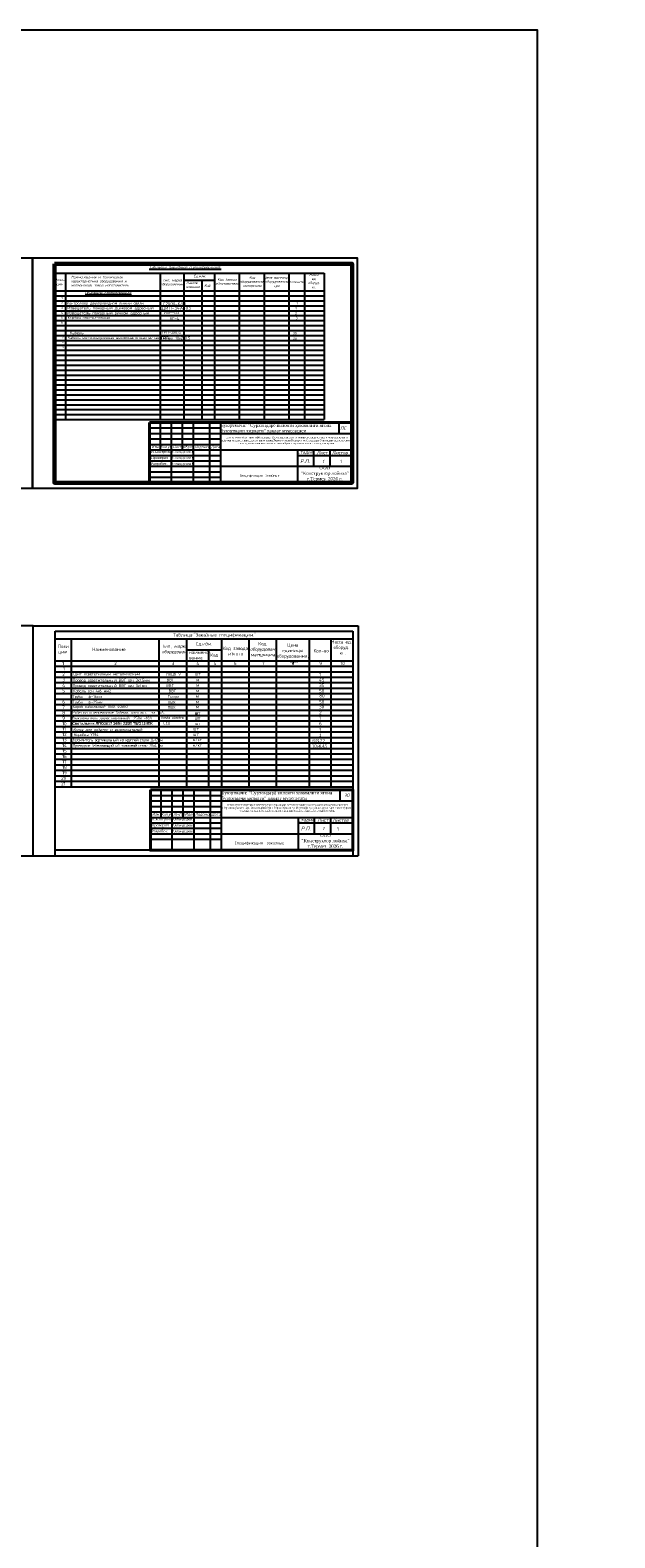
# Model space of a CAD drawing. Header units: millimetres. Extents: x -228268 to 1513407, y -439898 to -137408.
# Tile 37 of 128: x 72684 to 126104, y -289969 to -152318. Entities that reach past the tile are written whole.
import ezdxf
from ezdxf import colors
from ezdxf.entities.mleader import LeaderData, LeaderLine
from ezdxf.math import Vec2, Vec3

# ---------------------------------------------------------------- set-up
doc = ezdxf.new("R2010")
doc.units = ezdxf.units.MM
doc.layers.add('_ПС_Оси_КП', color=20, linetype='Continuous', lineweight=18)
doc.layers.add('Рамка (Sheet frame)', color=7, linetype='Continuous', lineweight=30)
for name, color, linetype in [('Lines', 7, 'Continuous'), ('Text', 154, 'Continuous'), ('Штамп опасные', 7, 'Continuous'), ('Электрика', 7, 'Continuous')]:
    doc.layers.add(name, color=color, linetype=linetype)
doc.styles.add('250', font='isocpeur.ttf', dxfattribs={"height": 250})
doc.styles.add('ISOCPEUR', font='isocpeur.ttf', dxfattribs={"height": 5})
doc.styles.add('ISOPEUR', font='isocpeui.ttf')
doc.styles.add('OOO-Kazar', font='isocpeur.ttf')
doc.styles.get("Standard").update_dxf_attribs({"font": 'isocpeur.ttf'})
doc.styles.add('style2', font='times.ttf', dxfattribs={"height": 2.5})
doc.styles.add('V@ler@Live', font='isocpeur.ttf')
doc.styles.add('ViTEXT', font='isocpeur.ttf')
doc.styles.add('Бристоль', font='isocpeui.ttf')
doc.styles.add('Мой 250', font='isocpeui.ttf', dxfattribs={"height": 250})

# ---------------------------------------------------------------- blocks, each defined once
blk = doc.blocks.new('_None')

msp = doc.modelspace()

# ---------------------------------------------------------------- linework, layer by layer
at = {"color": 7, "linetype": 'Continuous'}
for p, q in [((83601.1, -188140.3), (102101.1, -188140.3)), ((83601.1, -193640.3), (83601.1, -188140.3)), ((84601.1, -190640.3), (84601.1, -188140.3)), ((85601.1, -193640.3), (85601.1, -188140.3)), ((86601.1, -190640.3), (86601.1, -188140.3)), ((87601.1, -193640.3), (87601.1, -188140.3)), ((89101.1, -193640.3), (89101.1, -188140.3)), ((90101.1, -193640.3), (90101.1, -188140.3)), ((90101.1, -189140.3), (102101.1, -189140.3)), ((83601.1, -190140.3), (90101.1, -190140.3)), ((83601.1, -190640.3), (90101.1, -190640.3)), ((90101.1, -190640.3), (102101.1, -190640.3)), ((97101.1, -190640.3), (97101.1, -193640.3)), ((97101.1, -191140.3), (102101.1, -191140.3)), ((98601.1, -192140.3), (98601.1, -190640.3)), ((100095.3, -192140.3), (100095.3, -190640.3)), ((90101.1, -192140.3), (102101.1, -192140.3)), ((83667.2, -221689.3), (102167.2, -221689.3)), ((83667.2, -227189.3), (83667.2, -221689.3)), ((84667.2, -224189.3), (84667.2, -221689.3)), ((85667.2, -227189.3), (85667.2, -221689.3)), ((86667.2, -224189.3), (86667.2, -221689.3)), ((87667.2, -227189.3), (87667.2, -221689.3)), ((89167.2, -227189.3), (89167.2, -221689.3)), ((90167.2, -227189.3), (90167.2, -221689.3)), ((90167.2, -222689.3), (102167.2, -222689.3)), ((83667.2, -223689.3), (90167.2, -223689.3)), ((83667.2, -224189.3), (90167.2, -224189.3)), ((90167.2, -224189.3), (102167.2, -224189.3)), ((97167.2, -224189.3), (97167.2, -227189.3)), ((98667.2, -225689.3), (98667.2, -224189.3)), ((100161.4, -225689.3), (100161.4, -224189.3)), ((90167.2, -225689.3), (102167.2, -225689.3)), ((97167.2, -224689.3), (102167.2, -224689.3))]:
    msp.add_line(p, q, dxfattribs=at)
at = {"color": 7, "ltscale": 2}
for p, q in [((100901.1, -188140.3), (100901.1, -189140.3)), ((100967.2, -221689.3), (100967.2, -222689.3))]:
    msp.add_line(p, q, dxfattribs=at)
at = {"color": 0, "linetype": 'ByBlock', "lineweight": 20}
msp.add_line((72967.2, -206689.3), (72967.2, -227689.3), dxfattribs=at)
at = {"color": 0, "ltscale": 2}
msp.add_line((72967.2, -206697.5), (102667.2, -206697.5), dxfattribs=at)
for p, q in [((74967.2, -207189.3), (102167.2, -207189.3)), ((74967.2, -227189.3), (74967.2, -207189.3)), ((102167.2, -207189.3), (102167.2, -227189.3)), ((102667.2, -206689.3), (102667.2, -227689.3)), ((74967.2, -207889.3), (102167.2, -207889.3)), ((76467.1, -221389.3), (76467.2, -207889.3)), ((84467.2, -221389.3), (84467.2, -207889.3)), ((86967.2, -207889.3), (86967.2, -221389.3)), ((86967.2, -208889.3), (90167.2, -208889.3)), ((88967.2, -208889.3), (88967.2, -221389.3)), ((90167.2, -207889.3), (90167.2, -221389.3)), ((92667.2, -207889.3), (92667.2, -221389.3)), ((95167.2, -207889.3), (95167.2, -221389.3)), ((98167.2, -207889.3), (98167.2, -221389.3)), ((100167.2, -207889.3), (100167.2, -221389.3)), ((74967.2, -209889.3), (102167.2, -209889.3)), ((74967.2, -210389.3), (102167.1, -210389.3)), ((74967.2, -227689.3), (74967.2, -210689.3)), ((74967.2, -210889.3), (102167, -210889.3)), ((74967.2, -211389.3), (102167.2, -211389.3)), ((74967.2, -211889.3), (102167.2, -211889.3)), ((84467.2, -221389.3), (84467.2, -211389.3)), ((86967.2, -211389.3), (86967.2, -221389.3)), ((90167.2, -211389.3), (90167.2, -221389.3)), ((92667.2, -211389.3), (92667.2, -221389.3)), ((95167.2, -211389.3), (95167.2, -221389.3)), ((98167.2, -211389.3), (98167.2, -221389.3)), ((100167.2, -211389.3), (100167.2, -221389.3)), ((102167.2, -210689.3), (102167.2, -227689.3)), ((74967.2, -212389.3), (102167.2, -212389.3)), ((74967.2, -212889.3), (102167.2, -212889.3)), ((74967.2, -213389.3), (102167.2, -213389.3)), ((74967.2, -213889.3), (102167.1, -213889.3)), ((74967.2, -214389.3), (102167, -214389.3)), ((74967.2, -214889.3), (102167.2, -214889.3)), ((74967.2, -215389.3), (102167.2, -215389.3)), ((74967.2, -215889.3), (102167.2, -215889.3)), ((74967.2, -216889.3), (102167.2, -216889.3)), ((74967.2, -217389.3), (102167.1, -217389.3)), ((74970.7, -216389.3), (102167.2, -216389.3)), ((74967.2, -217889.3), (102167, -217889.3)), ((74967.2, -218389.3), (102167.2, -218389.3)), ((74967.2, -218889.3), (102167.2, -218889.3)), ((74967.2, -219389.3), (102167.2, -219389.3)), ((74967.2, -219889.3), (102167.2, -219889.3)), ((74967.2, -220389.3), (102167.2, -220389.3)), ((74967.2, -220889.3), (102167.2, -220889.3)), ((74967.2, -221389.3), (102167.2, -221389.3)), ((74967.2, -221389.3), (102167, -221389.3)), ((72967.2, -227689.3), (102667.2, -227689.3)), ((102167.2, -227189.3), (74967.2, -227189.3))]:
    msp.add_line(p, q)
at = {"color": 0, "linetype": 'Continuous', "lineweight": -2}
for points in [[(43201.1, -173140.3), (43201.1, -194140.3), (72901.1, -194140.3), (72901.1, -173140.3), (43201.1, -173140.3)], [(43267.2, -206689.3), (43267.2, -227689.3), (72967.2, -227689.3), (72967.2, -206689.3), (43267.2, -206689.3)]]:
    msp.add_lwpolyline(points, dxfattribs=at)
at = {"lineweight": 40}
for points in [[(83601.1, -188140.3), (102101.1, -188140.3), (102101.1, -193640.3), (83601.1, -193640.3)], [(83667.2, -221689.3), (102167.2, -221689.3), (102167.2, -227189.3), (83667.2, -227189.3)]]:
    msp.add_lwpolyline(points, close=True, dxfattribs=at)
at = {"color": 7, "linetype": 'Continuous'}
for points in [[(83601.1, -188640.3), (90101.1, -188640.3)], [(83601.1, -189140.3), (90101.1, -189140.3)], [(83601.1, -189640.3), (90101.1, -189640.3)], [(83601.1, -191140.3), (90101.1, -191140.3)], [(83601.1, -191640.3), (90101.1, -191640.3)], [(83601.1, -192140.3), (90101.1, -192140.3)], [(83601.1, -192640.3), (90101.1, -192640.3)], [(83601.1, -193140.3), (90101.1, -193140.3)], [(83667.2, -222189.3), (90167.2, -222189.3)], [(83667.2, -222689.3), (90167.2, -222689.3)], [(83667.2, -223189.3), (90167.2, -223189.3)], [(83667.2, -224689.3), (90167.2, -224689.3)], [(83667.2, -225189.3), (90167.2, -225189.3)], [(83667.2, -225689.3), (90167.2, -225689.3)], [(83667.2, -226189.3), (90167.2, -226189.3)]]:
    msp.add_lwpolyline(points, dxfattribs=at)
at = {"layer": 'Электрика', "color": 0, "lineweight": 25}
for p, q in [((74901.1, -174496.3), (99549.1, -174496.3)), ((74901.1, -186513.4), (74901.1, -174496.3)), ((75958.2, -187868.7), (75958.2, -174496.3)), ((84581.3, -187868.7), (84581.3, -174496.3)), ((86760.3, -187868.7), (86760.3, -174496.3)), ((89561.2, -187868.7), (89561.2, -174496.3)), ((91819.7, -187868.7), (91819.7, -174631.8)), ((74901.1, -176122.6), (99549.1, -176122.6)), ((86760.3, -175128.8), (89561.2, -175128.8)), ((88386.6, -187868.7), (88386.6, -175128.8)), ((74901.1, -176574.4), (99549.1, -176574.4)), ((74901.1, -177026.2), (99549.1, -177026.2)), ((74901.1, -177478), (99549.1, -177478)), ((74901.1, -177929.7), (99549.1, -177929.7)), ((74901.1, -178381.5), (99549.1, -178381.5)), ((74901.1, -178833.3), (99549.1, -178833.3)), ((74901.1, -179285), (99549.1, -179285)), ((74901.1, -179736.8), (99549.1, -179736.8)), ((74901.1, -180188.6), (99549.1, -180188.6)), ((74901.1, -180640.4), (99549.1, -180640.4)), ((74901.1, -181092.1), (99549.1, -181092.1)), ((74901.1, -181543.9), (99549.1, -181543.9)), ((74901.1, -181995.7), (99549.1, -181995.7)), ((74901.1, -182447.4), (99549.1, -182447.4)), ((74901.1, -182899.2), (99549.1, -182899.2)), ((74901.1, -183351), (99549.1, -183351)), ((74901.1, -183802.7), (99549.1, -183802.7)), ((74901.1, -184254.5), (99549.1, -184254.5)), ((74901.1, -184706.3), (99549.1, -184706.3)), ((74901.1, -187416.9), (99549.1, -187416.9)), ((74901.1, -187868.7), (99549.1, -187868.7))]:
    msp.add_line(p, q, dxfattribs=at)

# ---------------------------------------------------------------- texts
at = {"color": 0, "insert": (-59785.5, -175452.8), "char_height": 360, "width": 3196.896, "attachment_point": 1, "rotation": 0.1, "style": 'V@ler@Live'}
msp.add_mtext('\\pi768.67;{\\H1.2x;Код\\fISOCPEUR|b0|i0|c204|p34;\\P\\pi21.624;\\fISOCPEUR|b0|i1|c204|p34;оборудован\\fISOCPEUR|b0|i0|c204|p34;   \\P\\pi58.556;\\fISOCPEUR|b0|i1|c204|p34;мат\\fISOCPEUR|b0|i0|c204|p34;е\\fISOCPEUR|b0|i1|c204|p34;риала}', dxfattribs=at)
at = {"color": 0, "lineweight": 25, "ltscale": 50, "insert": (97120.6, -175300.7), "char_height": 174.72, "width": 1737.478, "attachment_point": 5, "style": 'V@ler@Live'}
msp.add_mtext('{\\C256;Количество}', dxfattribs=at)
at = {"color": 0, "linetype": 'Continuous', "lineweight": 5, "style": 'OOO-Kazar'}
for s, insert, char_height, attachment_point in [('{\\fISOCPEUR|b0|i1|c204|p34;ПС}', (101277.2, -188784), 300, 8), ('{\\fISOCPEUR|b0|i1|c204|p34;Изм.}', (84120.5, -190239.9), 240, 2), ('{\\fISOCPEUR|b0|i1|c204|p34;Кол.уч.}', (85132.5, -190239.9), 240, 2), ('{\\fISOCPEUR|b0|i1|c204|p34;Лист}', (86104.6, -190239.9), 240, 2), ('{\\fISOCPEUR|b0|i1|c204|p34;№дог.}', (87140.5, -190239.9), 240, 2), ('{\\fISOCPEUR|b0|i1|c204|p34;Подпись}', (88397.6, -190239.9), 240, 2), ('{\\fISOCPEUR|b0|i1|c204|p34;Дата}', (89602.2, -190239.9), 240, 2), ('{\\fISOCPEUR|b0|i1|c204|p34;Стадия}', (97842.3, -191040.3), 300, 8), ('{\\fISOCPEUR|b0|i1|c204|p34;Лист }', (99366.5, -191040.3), 300, 8), ('{\\fISOCPEUR|b0|i1|c204|p34;Листов }', (100970.5, -191040.3), 300, 8), ('{\\fISOCPEUR|b0|i1|c204|p34;Р.П.}', (97797, -191840.3), 350, 8), ('{\\fISOCPEUR|b0|i1|c204|p34;\\C7;ЭО}', (101605.5, -222314.3), 300, 8), ('{\\fISOCPEUR|b0|i1|c204|p34;Изм.}', (84186.6, -223788.9), 240, 2), ('{\\fISOCPEUR|b0|i1|c204|p34;Кол.уч.}', (85198.6, -223788.9), 240, 2), ('{\\fISOCPEUR|b0|i1|c204|p34;Лист}', (86170.7, -223788.9), 240, 2), ('{\\fISOCPEUR|b0|i1|c204|p34;№дог.}', (87206.6, -223788.9), 240, 2), ('{\\fISOCPEUR|b0|i1|c204|p34;Подпись}', (88463.7, -223788.9), 240, 2), ('{\\fISOCPEUR|b0|i1|c204|p34;Дата}', (89668.3, -223788.9), 240, 2), ('{\\fISOCPEUR|b0|i1|c204|p34;Стадия}', (97908.3, -224589.3), 300, 8), ('{\\fISOCPEUR|b0|i1|c204|p34;Лист }', (99432.6, -224589.3), 300, 8), ('{\\fISOCPEUR|b0|i1|c204|p34;Листов }', (101036.6, -224589.3), 300, 8), ('{\\fISOCPEUR|b0|i1|c204|p34;Р.П.}', (97863.1, -225389.3), 350, 8)]:
    msp.add_mtext(s, dxfattribs=dict(at, insert=insert, char_height=char_height, attachment_point=attachment_point))
at = {"color": 0, "ltscale": 0.1, "char_height": 300, "attachment_point": 1}
for width, heights, insert in [(1088.175, [335.9], (98904.5, -191537.1)), (980.425, [0], (98983.2, -225059))]:
    msp.add_mtext_dynamic_manual_height_columns('\\pxqc;{\\fISOCPEUR|b0|i1|c204|p34;1}', width=width, gutter_width=1250, heights=heights, dxfattribs=dict(at, insert=insert))
at = {"color": 0, "ltscale": 0.1, "insert": (100995.9, -191538), "char_height": 300, "attachment_point": 1, "style": 'ISOCPEUR'}
msp.add_mtext_dynamic_manual_height_columns('1', width=980.425, gutter_width=1250, heights=[0], dxfattribs=at)
at = {"rotation": 0.1, "style": 'V@ler@Live'}
for s, insert, char_height, width, attachment_point in [('{\\H1.2x;Таблица:"Заказные спецификации."}', (85760.9, -207384.8), 250, 7827.006, 1), ('\\pi768.67;{\\H1.2x;Код\\fISOCPEUR|b0|i0|c204|p34;\\P\\pi21.624;\\fISOCPEUR|b0|i1|c204|p34;оборудован\\fISOCPEUR|b0|i0|c204|p34;   \\P\\pi58.556;\\fISOCPEUR|b0|i1|c204|p34;мат\\fISOCPEUR|b0|i0|c204|p34;е\\fISOCPEUR|b0|i1|c204|p34;риала}', (92760.8, -208177.5), 250, 2220.067, 1), ('{\\H1.2x;Пози\\fISOCPEUR|b0|i0|c204|p34;-\\P\\fISOCPEUR|b0|i1|c204|p34;ция}', (75211, -208426.6), 250, 1276.257, 1), ('Наим{\\fISOCPEUR|b0|i0|c204|p34;е}новани{\\fISOCPEUR|b0|i0|c204|p34;е}', (78349, -208699.9), 300, 2941.455, 1), ('{\\H1.2x;Тип\\fISOCPEUR|b0|i0|c204|p34;, \\fISOCPEUR|b0|i1|c204|p34;марка\\fISOCPEUR|b0|i0|c204|p34; \\fISOCPEUR|b0|i1|c204|p34;оборудован\\fISOCPEUR|b0|i0|c204|p34;.}', (84709.3, -208409.5), 250, 2443.411, 1), ('{\\H1.2x;наимено-\\Pвание}', (87190, -208973), 250, 1803.995, 1), ('{\\H1.2x;Ед.изм.}', (87814.5, -208196.7), 250, 1471.007, 1), ('{\\H1.2x;Код}', (89138.2, -209215.2), 250, 971.341, 1), ('{\\H1.2x;Код завода\\Pизгото}', (91450.2, -209010.3), 250, 2579.985, 5), ('{\\H1.2x;Цена единицы оборудования,\\P сум}', (96682.7, -208304.7), 250, 2822.699, 2), ('{\\H1.2x;Кол-во}', (98565.9, -208826.9), 250, 1402.092, 1), ('{\\H1.2x;Масса ед.          оборуд. \\P кг.}', (101124.8, -208019.6), 250, 1726.918, 2)]:
    msp.add_mtext(s, dxfattribs=dict(at, insert=insert, char_height=char_height, width=width, attachment_point=attachment_point))
for s, insert, char_height, width, attachment_point, style in [('1', (75617.1, -210133.3), 300, 313.717, 4, 'V@ler@Live'), ('1', (75699.6, -210633.3), 300, 313.717, 4, 'V@ler@Live'), ('2', (80366.8, -210133.3), 300, 313.717, 4, 'V@ler@Live'), ('3', (85622.8, -210133.3), 300, 313.717, 4, 'V@ler@Live'), ('4', (87877.3, -210133.3), 300, 313.717, 4, 'V@ler@Live'), ('5', (89447.4, -210133.3), 300, 313.717, 4, 'V@ler@Live'), ('6', (91300.5, -210133.3), 300, 313.717, 4, 'V@ler@Live'), ('7', (93870, -210133.3), 300, 313.717, 4, 'V@ler@Live'), ('8', (96572.6, -210133.3), 300, 313.717, 4, 'V@ler@Live'), ('9', (99102.1, -210133.3), 300, 313.717, 4, 'V@ler@Live'), ('10', (101032.7, -210133.3), 300, 313.717, 4, 'V@ler@Live'), ('4', (75617.1, -212133.3), 300, 313.717, 4, 'V@ler@Live'), ('3', (75617.1, -211633.3), 300, 313.717, 4, 'V@ler@Live'), ('2', (75617.1, -211133.3), 300, 313.717, 4, 'V@ler@Live'), ('Провод осветительный ВВГ сеч 3х1,5мм ', (76571.4, -211698.7), 250, 9189.147, 4, 'V@ler@Live'), ('Щит Освететилный металическый ', (76627, -211121.3), 250, 7457.553, 4, 'V@ler@Live'), ('УОЩВ-9', (85084.8, -211137.1), 250, 1409.227, 4, 'V@ler@Live'), ('ВВГ', (85493.4, -211637.2), 250, 2426.662, 5, 'V@ler@Live'), ('шт', (87739.3, -211072.7), 300, 913.431, 4, 'V@ler@Live'), ('м', (87857.5, -211617.1), 300, 913.431, 4, 'V@ler@Live'), ('45', (99083, -211645.4), 300, 604.821, 4, 'V@ler@Live'), ('35', (99083, -212145.4), 300, 793.649, 4, 'V@ler@Live'), ('1', (99103.4, -211129.1), 300, 604.821, 4, 'V@ler@Live'), ('5', (75617.1, -212633.3), 300, 313.717, 4, 'V@ler@Live'), ('Труба   ф=16мм', (76547.2, -213200.1), 250, 3563.752, 4, 'V@ler@Live'), ('Провод осветительный ВВГ сеч 3х4мм ', (76571.4, -212198.7), 250, 9189.147, 4, 'V@ler@Live'), ('Кабель сеч 4х6 мм2   ', (76612.1, -212645.4), 250, 7532.375, 4, 'V@ler@Live'), ('ВВГ', (85472.5, -212153), 250, 2426.662, 5, 'V@ler@Live'), ('Гофра', (85258.9, -213180.6), 250, 2126.417, 4, 'V@ler@Live'), ('ВВГ', (85680.5, -212637.4), 250, 2426.662, 5, 'V@ler@Live'), ('м', (87815.4, -213118.7), 300, 913.431, 4, 'V@ler@Live'), ('м', (87845.9, -212110.6), 300, 913.431, 4, 'V@ler@Live'), ('м', (87845.9, -212610.6), 300, 913.431, 4, 'V@ler@Live'), ('50', (99083, -212645.4), 300, 604.821, 4, 'V@ler@Live'), ('80', (99106.1, -213095.1), 300, 604.821, 4, 'V@ler@Live'), ('8', (75617.1, -214633.3), 300, 313.717, 4, 'V@ler@Live'), ('7', (75617.1, -214133.3), 300, 313.717, 4, 'V@ler@Live'), ('6', (75617.1, -213633.3), 300, 313.717, 4, 'V@ler@Live'), ('Труба   ф=25мм', (76547.2, -213700.1), 250, 3563.752, 4, 'V@ler@Live'), ('Розетки штепсельные заземл. контакт.  на 16А.', (76537.3, -214611.4), 250, 9343.605, 4, 'V@ler@Live'), ('Короб кабельный ПВХ 40х60', (76587.5, -214110.4), 250, 9343.605, 4, 'V@ler@Live'), ('ПВХ', (85258.9, -213680.6), 250, 2126.417, 4, 'V@ler@Live'), ('ПВХ', (85258.9, -214148.2), 250, 2126.417, 4, 'V@ler@Live'), ('шт', (87725.5, -214650.3), 300, 913.431, 4, 'V@ler@Live'), ('м', (87815.4, -213618.7), 300, 913.431, 4, 'V@ler@Live'), ('м', (87815.4, -214086.3), 300, 913.431, 4, 'V@ler@Live'), ('2', (99083, -214626.1), 300, 604.821, 4, 'V@ler@Live'), ('9', (75617.1, -215133.3), 300, 313.717, 4, 'V@ler@Live'), ('10', (75617.1, -215633.3), 300, 313.717, 4, 'V@ler@Live'), ('11', (75617.1, -216120.9), 300, 313.717, 4, 'V@ler@Live'), ('{\\fArial Narrow|b1|i0|c204|p34;Светильник ЛПО\\fArial Narrow|b1|i0|c0|p34;3017\\fArial Narrow|b1|i0|c204|p34; \\fArial Narrow|b1|i0|c0|p34;36\\fArial Narrow|b1|i0|c204|p34;Вт \\fArial Narrow|b1|i0|c0|p34;230\\fArial Narrow|b1|i0|c204|p34;В \\fArial Narrow|b1|i0|c0|p34;T8/G13 IEK}', (76522.2, -215619.9), 250, 8163.151, 4, 'V@ler@Live'), ('Выключатель двухклавишный  250в -10А', (76522.2, -215161.2), 250, 7397.804, 4, 'V@ler@Live'), ('{\\T0.9;Vesta electric}', (84597.5, -215080.6), 250, 7397.804, 4, 'V@ler@Live'), ('LED', (84860.9, -215574.6), 250, 4765.331, 4, 'V@ler@Live'), ('шт', (87854.5, -216098.8), 300, 2000, 5, 'V@ler@Live'), ('шт', (87967.2, -215120), 300, 2000, 5, 'V@ler@Live'), ('шт', (88022.2, -215620), 300, 2000, 5, 'V@ler@Live'), ('3', (99183.8, -216184.2), 300, 2000.004, 5, 'V@ler@Live'), ('6', (99083, -215626.1), 300, 604.821, 4, 'V@ler@Live'), ('1', (99083, -215126.1), 300, 604.821, 4, 'V@ler@Live'), ('12', (75617.1, -216620.9), 300, 313.717, 4, 'V@ler@Live'), ('13', (75617.1, -217120.9), 300, 313.717, 4, 'V@ler@Live'), ('14', (75617.1, -217620.9), 300, 313.717, 4, 'V@ler@Live'), ('\\pxt20;{\\T0.85;Заземлитель вертикальный из круглой стали Д-12мм}              ', (76533.5, -217153.3), 250, 10585.986, 4, 'V@ler@Live'), ('Коробка У194', (76700.7, -216679.2), 250, 10585.986, 4, 'V@ler@Live'), ('м/кг', (87539.3, -217098), 250, 10585.986, 4, 'V@ler@Live'), ('м/кг', (87539.3, -217598), 250, 10585.986, 4, 'V@ler@Live'), ('шт', (87854.5, -216598.8), 300, 2000, 5, 'V@ler@Live'), ('3', (99183.8, -216684.2), 300, 2000.004, 5, 'V@ler@Live'), ('16', (75617.1, -218620.9), 300, 313.717, 4, 'V@ler@Live'), ('15', (75617.1, -218120.9), 300, 313.717, 4, 'V@ler@Live'), ('\\pt5000;{\\T0.8;Проводник заземляющий из полосовой стали 20х4 мм                          }', (76581.9, -217658.7), 250, 10585.986, 4, 'V@ler@Live'), ('17', (75617.1, -219120.9), 300, 313.717, 4, 'V@ler@Live'), ('18', (75617.1, -219620.9), 300, 313.717, 4, 'V@ler@Live'), ('19', (75617.1, -220120.9), 300, 313.717, 4, 'V@ler@Live'), ('20', (75514, -220614.5), 300, 313.717, 4, 'V@ler@Live'), ('21', (75514, -221114.5), 300, 313.717, 4, 'V@ler@Live'), ('1', (100718.6, -225099.1), 300, 439.807, 1, 'ISOCPEUR')]:
    msp.add_mtext(s, dxfattribs=dict(insert=insert, char_height=char_height, width=width, attachment_point=attachment_point, style=style))
at = {"color": 0, "char_height": 300, "width": 604.821, "attachment_point": 4, "style": 'V@ler@Live'}
for s, insert in [('30', (99080.9, -214094.4)), ('50', (99083, -213645.5))]:
    msp.add_mtext(s, dxfattribs=dict(at, insert=insert))
at = {"transparency": 33554687, "char_height": 300, "attachment_point": 4, "style": 'style2'}
for s, insert, width in [('6/8,22', (98470.6, -217219.3), 1179.706), ('10/4,45', (98419.8, -217713.9), 1322.538)]:
    msp.add_mtext(s, dxfattribs=dict(at, insert=insert, width=width))
at = {"layer": 'Lines', "color": 0, "lineweight": 25, "char_height": 225.885, "attachment_point": 1, "style": '250'}
for s, insert, width in [('{\\fISOCPEUR|b0|i0|c204|p34;\\H1.0833x;\\C256;Кабель информационная высокочастотная витая пара}', (76129, -180279.2), 8372.547), ('{\\fISOCPEUR|b0|i0|c204|p34;\\H1.1667x;\\C256;Кабель}', (76324.3, -179815.8), 13656.603)]:
    msp.add_mtext(s, dxfattribs=dict(at, insert=insert, width=width))
at = {"layer": 'Text', "lineweight": 20, "ltscale": 30, "attachment_point": 5, "style": 'V@ler@Live'}
for insert, char_height, width in [((93643.9, -193010.9), 200, 5600), ((93623.9, -226560.6), 250, 7000)]:
    msp.add_mtext('{\\C7;Спецификация  заказные}', dxfattribs=dict(at, insert=insert, char_height=char_height, width=width))
at = {"layer": 'Рамка (Sheet frame)', "color": 7, "lineweight": 15, "insert": (-149158.3, -225607.1), "char_height": 250, "width": 15237.265, "attachment_point": 4, "style": 'Бристоль'}
msp.add_mtext('\\pi6641.54902;Примечание:\\P\\pi0;1. Монтаж {\\C256;пожарных дымовых извещателей выполнить }на расстоянии не более 4 метров от стены.\\P2. {\\C0;При монтаже подвесных потолков предусмотреть доступ к извещателям, для обеспечения обслуживания дымовых извещателей. Крепления всех дымовых извещателей за и под подвесным потолком \\C256;могут быть откорректированы с учетом всех нормативных документов, а также с учётом расположения освещения, вентиляции или других коммуникаций,\\C0; высотную отметку плана смотреть в архитектурно-строительной части проекта.}', dxfattribs=at)
at = {"layer": 'Штамп опасные', "lineweight": 25, "style": 'ViTEXT'}
for s, insert, char_height, width, attachment_point in [('{\\fTimes New Roman|b0|i0|c204|p18;\\C0;Буюртмачи: "Сурхондарё вилояти ҳокимлиги ягона буюртмачи хизмати" давлат муассасаси}', (90101.1, -188690.3), 300, 10000, 4), ('{\\fTimes New Roman|b0|i0|c204|p18;\\C0;Термиз тумани Кунгирот мфй худудида Сурхондарё вилоят курилиш сохасида малакали мутахассисларни тайёрлаш марказига карашли автодром куришТермиз тумани Кунгирот мфй худудида Сурхондарё вилоят курилиш сохасида малакали мутахассисларни тайёрлаш марказига карашли автодром куриш}', (96101.1, -189790.3), 160, 12000, 5), ('{\\fTimes New Roman|b0|i0|c204|p18;\\C0;Н.контроль}', (83701.1, -190831.6), 250, 1800, 4), ('{\\fTimes New Roman|b0|i0|c204|p18;\\C0;Проверил\\Ftxt|c204; }', (83701.1, -191381.6), 250, 1800, 4), ('Алламуродов.К', (85601.1, -190831.6), 200, 2000, 4), ('Алламуродов.0', (85601.1, -191381.6), 200, 2000, 4), ('{\\fTimes New Roman|b0|i0|c204|p18;\\C0;Разработ.}', (83701.1, -191931.6), 250, 1800, 4), ('Алламуродов.0', (85601.1, -191931.6), 200, 2000, 4), ('{\\fTimes New Roman|b0|i0|c204|p18;\\C0;ООО \\P"Конструктор лойиха"\\Pг.Термез  2026 г.\\Ftxt|c204;  }', (99601.1, -192815.3), 300, 5000, 5), ('{\\fTimes New Roman|b0|i0|c204|p18;\\C0;Буюртмачи: "Сурхондарё вилояти ҳокимлиги ягона буюртмачи хизмати" давлат муассасаси}', (90167.2, -222239.3), 300, 10000, 4), ('{\\fTimes New Roman|b0|i0|c204|p18;\\C0;Термиз тумани Кунгирот мфй худудида Сурхондарё вилоят курилиш сохасида малакали мутахассисларни тайёрлаш марказига карашли автодром куришТермиз тумани Кунгирот мфй худудида Сурхондарё вилоят курилиш сохасида малакали мутахассисларни тайёрлаш марказига карашли автодром куриш}', (96167.2, -223339.3), 160, 12000, 5), ('{\\fTimes New Roman|b0|i0|c204|p18;\\C0;Н.контроль}', (83767.2, -224380.6), 250, 1800, 4), ('Алламуродов.К', (85667.2, -224380.6), 200, 2000, 4), ('{\\fTimes New Roman|b0|i0|c204|p18;\\C0;Проверил\\Ftxt|c204; }', (83767.2, -224930.6), 250, 1800, 4), ('{\\fTimes New Roman|b0|i0|c204|p18;\\C0;Разработ.}', (83767.2, -225480.6), 250, 1800, 4), ('Алламуродов.0', (85667.2, -224930.6), 200, 2000, 4), ('Алламуродов.0', (85667.2, -225480.6), 200, 2000, 4), ('{\\fTimes New Roman|b0|i0|c204|p18;\\C0;ООО \\P"Конструктор лойиха"\\Pг.Термез  2026 г.\\Ftxt|c204;  }', (99667.2, -226364.3), 300, 5000, 5)]:
    msp.add_mtext(s, dxfattribs=dict(at, insert=insert, char_height=char_height, width=width, attachment_point=attachment_point))
at = {"layer": 'Электрика', "color": 0, "lineweight": 25, "ltscale": 100}
for s, insert, char_height, width, attachment_point, style in [('{\\fISOCPEUR|b1|i1|c204|p34;Наименования и техническая характеристика оборудования и материалов, завод изготовитель}', (76425.9, -174741.8), 225.8854, 5942.729, 1, '250'), ('{\\fISOCPEUR|b1|i1|c204|p34;\\LТаблица заказные спецификаций.}', (86842.2, -173815.6), 271.062, 10461.742, 2, 'Мой 250'), ('{\\fISOCPEUR|b1|i1|c204|p34;Ед.изм.}', (87614, -174653.6), 225.885, 1573.317, 1, '250'), ('{\\fISOCPEUR|b1|i1|c204|p34;Масса \\Pед.\\Pоборуд.\\Pкг.}', (98614.8, -174529.7), 225.885, 1823.878, 2, '250'), ('{\\fISOCPEUR|b1|i1|c204|p34;Пози-\\Pция}', (75365.7, -175007.3), 225.885, 1607.091, 2, '250'), ('{\\fISOCPEUR|b1|i1|c204|p34;Тип, марка оборудования}', (85666.1, -175027), 225.885, 2309.272, 2, '250'), ('{\\fISOCPEUR|b1|i1|c204|p34;Код завода изготовителя}', (90679.5, -174958.6), 225.885, 3393.291, 2, '250')]:
    msp.add_mtext(s, dxfattribs=dict(at, insert=insert, char_height=char_height, width=width, attachment_point=attachment_point, style=style))
at = {"layer": 'Электрика', "color": 0, "lineweight": 25, "style": '250'}
for s, insert, char_height, width, attachment_point in [('{\\fISOCPEUR|b1|i1|c204|p34;Код оборудования, материала}', (92972.4, -174776.9), 225.885, 2387.991, 2), ('{\\fISOCPEUR|b1|i1|c204|p34;Цена единицы оборудования\\Pсум}', (95213.4, -174782.7), 225.885, 2683.404, 2), ('{\\fISOCPEUR|b1|i0|c204|p34;\\H1.1667x;\\LОсновное оборудование}', (77704.5, -176149.4), 225.885, 10583.009, 1), ('{\\fISOCPEUR|b1|i1|c204|p34;Наиме-\\Pнование}', (87545.9, -175267.2), 225.885, 2003.767, 2), ('{\\fISOCPEUR|b1|i1|c204|p34;Код}', (88590.3, -175502.2), 225.885, 1845.18, 1), ('\\pxqc;3', (75192.8, -177544.1), 225.89, 809.882, 1), ('\\pxqc;2', (75192.8, -177101.9), 225.89, 809.882, 1), ('\\pxqc;1', (75192.8, -176645.8), 225.89, 809.882, 1), ('{\\H1.0833x;Контроллер двухпроводной линии связи }', (76047, -177123.2), 225.885, 8413.492, 1), ('{\\fISOCPEUR|b0|i0|c204|p34;\\H1.1667x;Извещатель пожарный дымовой адресный}', (76079.2, -177553.2), 225.885, 8471.107, 1), ('{\\fISOCPEUR|b0|i0|c204|p34;\\H1.1667x;ДИП-34А-03}', (84712.7, -177534.7), 263.54, 5145.558, 1), ('{\\H1.0833x;С2000-КДЛ}', (84851.5, -177152.2), 263.54, 5145.558, 1), ('\\pxqc;1', (96813.8, -177116.7), 225.89, 502.427, 1), ('\\pxqc;4', (75192.8, -177996.9), 225.89, 809.882, 1), ('\\pxqc;5', (75192.8, -178448.7), 225.89, 809.882, 1), ('\\pxqc;6', (75192.8, -178900.4), 225.89, 809.882, 1), ('{\\fISOCPEUR|b0|i0|c204|p34;\\H1.1667x;Извещатель пожарный ручной адресный}', (76061.2, -178003.4), 225.885, 8471.107, 1), ('Коробка ответвительная ', (76121.4, -178449.6), 225.885, 8413.492, 1), ('{\\fISOCPEUR|b0|i0|c204|p34;\\H0.91667x;ИПР-513}', (84911.2, -177988.9), 263.54, 5145.558, 1), ('КС-4', (85457.5, -178512.9), 263.54, 5145.558, 1), ('\\pxi0.7796;3', (96696.4, -177589.4), 225.885, 534.321, 1), ('\\pxi0.7796;2', (96705.6, -178059.6), 225.885, 534.321, 1), ('\\pxqc;3', (96782.3, -178490.6), 225.89, 502.427, 1), ('\\pxqc;2', (75267.5, -180242.4), 225.89, 809.882, 1), ('\\pxqc;1', (75267.5, -179778.6), 225.89, 809.882, 1), ('ТРП-2х0,4', (84659.5, -179773.7), 263.54, 5145.558, 1), ('35', (96706.2, -179880.3), 225.89, 626.223, 1), ('\\pxqc;3', (75264.3, -180642.6), 225.89, 809.882, 1), ('\\pxqc;4', (75267.5, -181108.2), 225.89, 809.882, 1), ('20', (96700.6, -180351), 225.89, 502.427, 1)]:
    msp.add_mtext(s, dxfattribs=dict(at, insert=insert, char_height=char_height, width=width, attachment_point=attachment_point))
at = {"layer": 'Электрика', "color": 0, "lineweight": 25, "insert": (84619.3, -180300.2), "char_height": 263.54, "attachment_point": 1, "style": '250'}
msp.add_mtext_dynamic_manual_height_columns('{\\fISOCPEUR|b0|i0|c204|p34;ТППэп 10х2х0,5}', width=4675.665, gutter_width=8.14, heights=[0], dxfattribs=at)
at = {"layer": 'Электрика', "lineweight": 25, "insert": (76423.9, -216056.1), "char_height": 250, "width": 9458.218, "attachment_point": 1}
msp.add_mtext('{\\fISOCPEUR|b0|i1|c204|p34; Колса для розеток и выключателей. }', dxfattribs=at)

# ---------------------------------------------------------------- leaders
at = {"layer": '_ПС_Оси_КП', "color": 5}
ml = msp.add_multileader_mtext('Standard', dxfattribs=at)
ml.set_content('{\\C0;Сталь уголок 45х45х5мм L=3000мм}', color=5, style='ISOPEUR')
ml.set_leader_properties(lineweight=15)
ml.set_arrow_properties(name='NONE')
ml.build(insert=Vec2(0, 0))
ml.multileader.update_dxf_attribs({"text_left_attachment_type": 6, "text_right_attachment_type": 6, "dogleg_length": 0.445, "arrow_head_size": 230.4, "scale": 200})
ctx = ml.context
ctx.base_point, ctx.scale, ctx.char_height, ctx.arrow_head_size, ctx.landing_gap_size, ctx.plane_origin = Vec3(304236, -186277.5), 200, 144, 230.4, 5.76, Vec3(309222.6, -188569.9)
ctx.left_attachment, ctx.right_attachment, ctx.text_align_type = 6, 6, 1
notes = []
notes.append((ctx, [(0, (1, 1, 0), (306308.5, -186277.5), (-1, 0), 51.3, [(0, [(307321.4, -185421.3)], 0, [])])]))
ctx.mtext.insert, ctx.mtext.width, ctx.mtext.alignment, ctx.mtext.flow_direction = Vec3(305246.6, -186104.7), 2122.52, 2, 5
ctx.mtext.has_bg_fill, ctx.mtext.bg_color, ctx.mtext.bg_scale_factor, ctx.mtext.bg_transparency, ctx.mtext.use_window_bg_color = 1, -1073741824, 1.5, 0, 1
for ctx, leaders in notes:
    for number, flags, end, landing, length, lines in leaders:
        leader = LeaderData()
        leader.index, (leader.has_last_leader_line, leader.has_dogleg_vector, leader.attachment_direction) = number, flags
        leader.last_leader_point, leader.dogleg_vector, leader.dogleg_length = Vec3(end), Vec3(landing), length
        for number, points, colour, breaks in lines:
            line = LeaderLine()
            line.index, line.vertices, line.color, line.breaks = number, Vec3.list(points), colors.encode_raw_color(colour), breaks
            leader.lines.append(line)
        ctx.leaders.append(leader)

# ---------------------------------------------------------------- next in the draw order: linework, layer by layer
at = {"color": 1}
msp.add_lwpolyline([(-25188.9, -152317.9), (-25188.9, -439897.6), (119042.6, -439897.6), (119042.6, -152317.9), (-25188.9, -152317.9)], dxfattribs=at)
at = {"color": 0, "linetype": 'Continuous', "lineweight": -2}
msp.add_lwpolyline([(72901.1, -173140.3), (72901.1, -194140.3), (102601.1, -194140.3), (102601.1, -173140.3), (72901.1, -173140.3)], dxfattribs=at)
at = {"color": 0, "linetype": 'Continuous', "lineweight": 60}
msp.add_lwpolyline([(74901.1, -173640.3), (74901.1, -193640.3), (102101.1, -193640.3), (102101.1, -173640.3), (74901.1, -173640.3)], dxfattribs=at)
msp.add_lwpolyline([(99549.1, -174496.3), (99549.1, -187868.7)])
at = {"layer": 'Электрика', "color": 0, "lineweight": 25}
for p, q in [((94089.8, -187868.7), (94089.8, -174631.8)), ((96336.1, -187868.7), (96336.1, -174496.3)), ((97781.3, -187868.7), (97781.3, -174496.3)), ((74901.1, -185158.1), (99549.1, -185158.1)), ((74901.1, -185609.8), (99549.1, -185609.8)), ((74901.1, -186061.6), (99549.1, -186061.6)), ((74901.1, -186513.4), (99549.1, -186513.4)), ((74901.1, -186965.1), (99549.1, -186965.1))]:
    msp.add_line(p, q, dxfattribs=at)

doc.saveas('drawing.dxf')
